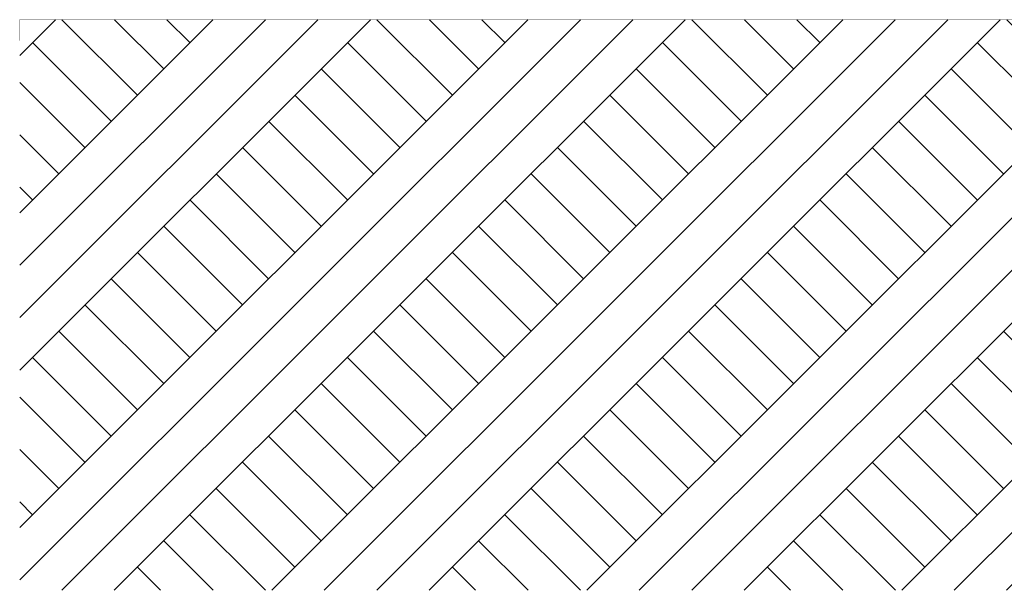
# Model space of a CAD drawing. Header units: millimetres. Extents: x 5751973 to 5786686, y -4800 to 9338.
# Tile 1 of 11: x 5751973 to 5759502, y -4366 to 0. Entities that reach past the tile are written whole.
import ezdxf

# ---------------------------------------------------------------- set-up
doc = ezdxf.new("R2010")
doc.units = ezdxf.units.MM
doc.header["$MEASUREMENT"] = 0
doc.linetypes.add('Wipeout_Contour', pattern=[1000, 0, -1000])
doc.layers.add('Nowe_130-Z Teren otaczajacy', color=7, linetype='Continuous')
doc.layers.add('Nowe_Wypełnienia PZT', color=7, linetype='Continuous')
doc.layers.add('Nowe_130-Z Teren otaczajacy_Nr_pióra__1', color=7, linetype='Continuous', lineweight=13)
doc.layers.add('Nowe_130-Z Teren otaczajacy_Nr_pióra__93', color=7, linetype='Continuous', lineweight=13)
doc.layers.add('Nowe_Wypełnienia PZT_Nr_pióra__61', color=7, linetype='Continuous', lineweight=13, true_color=0x6a6a6a)

# ---------------------------------------------------------------- blocks, each defined once
blk = doc.blocks.new('ElemPrzekroju_155', base_point=(5361781.8, 0))
at = {"layer": 'Nowe_130-Z Teren otaczajacy', "linetype": 'Continuous', "lineweight": 0, "true_color": 0xaeaeae}
blk.add_hatch(color=253, dxfattribs=at).paths.add_polyline_path([(5751973.5, -160), (5758995.9, -160), (5758995.9, 0), (5751973.5, 0)])
at = {"layer": 'Nowe_130-Z Teren otaczajacy_Nr_pióra__1', "color": 7, "linetype": 'Continuous', "lineweight": 13}
blk.add_line((5751973.5, 0), (5751973.5, -160), dxfattribs=at)
at = {"layer": 'Nowe_130-Z Teren otaczajacy_Nr_pióra__93', "color": 7, "linetype": 'Continuous', "lineweight": 13}
for p, q in [((5758995.9, 0), (5751973.5, 0)), ((5758995.9, -160), (5751973.5, -160))]:
    blk.add_line(p, q, dxfattribs=at)
blk = doc.blocks.new('ElemPrzekroju_157', base_point=(5361781.8, 0))
at = {"layer": 'Nowe_130-Z Teren otaczajacy', "linetype": 'Continuous', "lineweight": 0, "true_color": 0xaeaeae}
blk.add_hatch(color=253, dxfattribs=at).paths.add_polyline_path([(5758995.9, 0), (5758995.9, -160), (5765384.1, -160), (5765384.1, 0)])
at = {"layer": 'Nowe_130-Z Teren otaczajacy_Nr_pióra__93', "color": 7, "linetype": 'Continuous', "lineweight": 13}
for p, q in [((5765384.1, 0), (5758995.9, 0)), ((5765384.1, -160), (5758995.9, -160))]:
    blk.add_line(p, q, dxfattribs=at)

msp = doc.modelspace()

# ---------------------------------------------------------------- block references
at = {"layer": 'Nowe_130-Z Teren otaczajacy', "lineweight": 0}
for name in ['ElemPrzekroju_155', 'ElemPrzekroju_157']:
    msp.add_blockref(name, (5361781.8, 0), dxfattribs=at)

# ---------------------------------------------------------------- next in the draw order: wipeouts: each hides what was drawn before it
at = {"color": 254, "linetype": 'Wipeout_Contour', "lineweight": 0, "ltscale": 23077321.38566487}
msp.add_wipeout([(5751973.5, 0), (5786685.6, 0), (5786685.6, -4366.4), (5751973.5, -4366.4)], dxfattribs=at).dxf.layer = 'Nowe_Wypełnienia PZT'

# ---------------------------------------------------------------- next in the draw order: hatches: boundary and pattern name
at = {"layer": 'Nowe_Wypełnienia PZT_Nr_pióra__61', "linetype": 'Continuous', "lineweight": 13, "true_color": 0x6a6a6a}
h = msp.add_hatch(dxfattribs=at)
h.set_pattern_fill('Grunt', color=251, style=0, pattern_type=2)
h.set_pattern_definition([(45, (5769329.5, -2183.2), (-602.066, 602.066), []), (45, (5769128.8, -1982.5), (-1204.13, 1204.13), []), (45, (5768928.1, -1781.8), (-1204.13, 1204.13), []), (135, (5768727.45, -1581.14), (200.6887, 200.6887), [851.45, -851.45])])
h.paths.add_polyline_path([(5751973.5, 0), (5786685.6, 0), (5786685.6, -4366.4), (5751973.5, -4366.4)])

doc.saveas('drawing.dxf')
